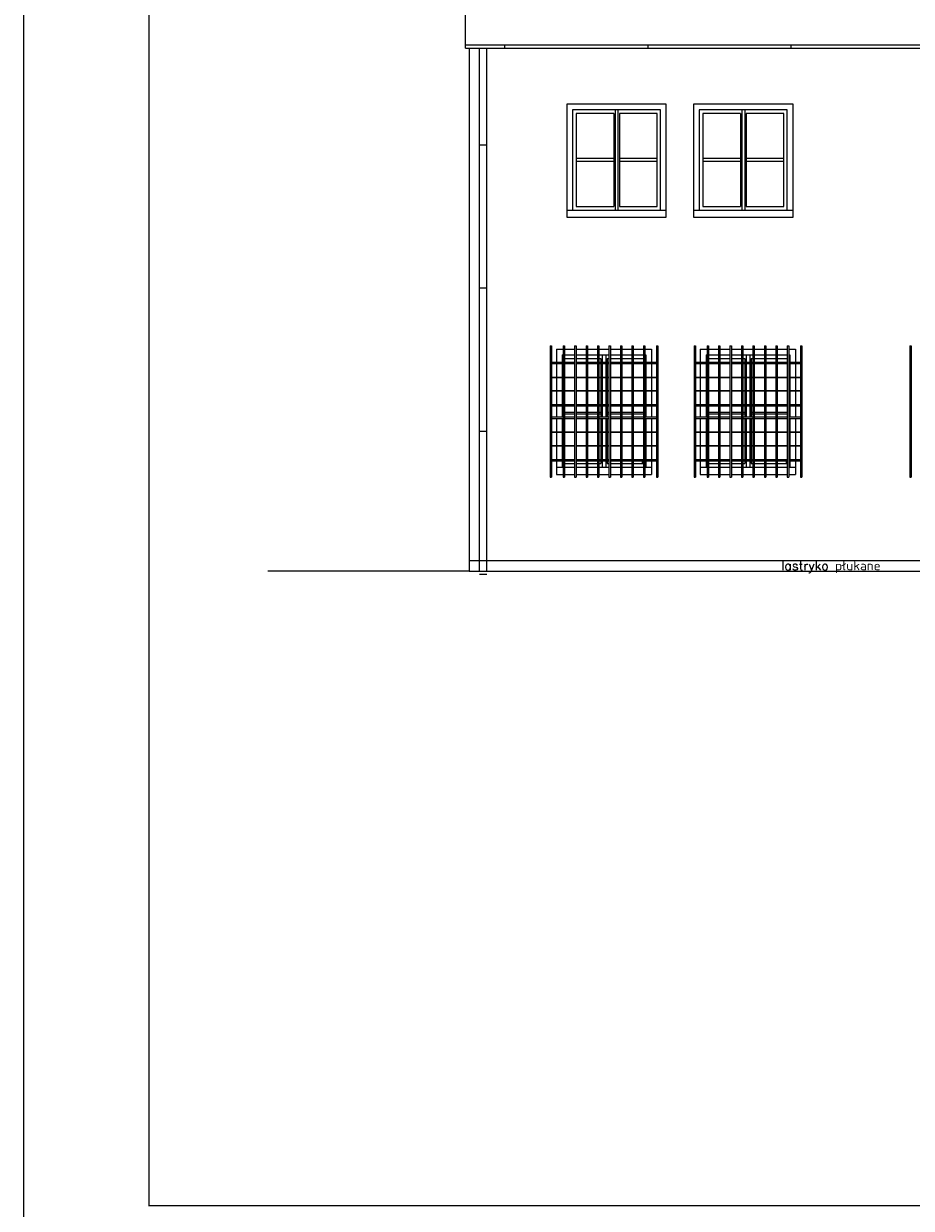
# Model space of a CAD drawing. Header units: millimetres. Extents: x 11979 to 23691, y 12825 to 41978.
# Tile 39 of 256: x 19491 to 20731, y 15905 to 17560. Entities that reach past the tile are written whole.
import ezdxf
from ezdxf.enums import TextEntityAlignment as Align

# ---------------------------------------------------------------- set-up
doc = ezdxf.new("R2010")
doc.units = ezdxf.units.MM
for name, color, linetype in [('-LI-WIDOK', 2, 'Continuous'), ('-RAMKA', 2, 'Continuous'), ('-TABELKA', 2, 'Continuous'), ('_PROJEKTOWANE', 5, 'Continuous'), ('PROJEKTOWANE', 5, 'Continuous')]:
    doc.layers.add(name, color=color, linetype=linetype)
doc.styles.add('SIMPLEX', font='simplex')

# ---------------------------------------------------------------- blocks, each defined once
blk = doc.blocks.new('GTFDGDGD')
at = {"layer": '-RAMKA', "color": 8}
blk.add_line((4808.7, -978.4), (4808.7, 1991.6), dxfattribs=at)
at = {"layer": '-RAMKA', "color": 2}
for p, q in [((4983.7, 1955.5), (4983.7, -944.5)), ((4983.7, -943.4), (8973.7, -943.4))]:
    blk.add_line(p, q, dxfattribs=at)

msp = doc.modelspace()

# ---------------------------------------------------------------- linework, layer by layer
at = {"layer": '-LI-WIDOK'}
for p, q in [((20108.06, 17525.22), (20108.06, 18245.22)), ((20113.06, 17525.22), (20113.06, 16794.99)), ((20388.56, 17447.22), (20249.56, 17447.22)), ((20249.56, 17447.22), (20249.56, 17289.22)), ((20257.56, 17439.22), (20257.56, 17299.22)), ((20380.56, 17439.22), (20257.56, 17439.22)), ((20380.56, 17299.22), (20380.56, 17439.22)), ((20388.56, 17289.22), (20388.56, 17447.22)), ((20565.56, 17447.22), (20426.56, 17447.22)), ((20426.56, 17447.22), (20426.56, 17289.22)), ((20434.56, 17439.22), (20434.56, 17299.22)), ((20557.56, 17439.22), (20434.56, 17439.22)), ((20557.56, 17299.22), (20557.56, 17439.22)), ((20565.56, 17289.22), (20565.56, 17447.22)), ((20249.56, 17299.22), (20388.56, 17299.22)), ((20426.56, 17299.22), (20565.56, 17299.22)), ((20249.56, 17289.22), (20388.56, 17289.22)), ((20426.56, 17289.22), (20565.56, 17289.22)), ((20235.06, 17105.22), (20244.49, 17105.22)), ((20235.06, 17105.22), (20235.06, 17087.11)), ((20243.06, 17097.22), (20244.49, 17097.22)), ((20243.06, 17097.22), (20243.06, 17087.11)), ((20246.49, 17105.22), (20260.49, 17105.22)), ((20246.49, 17097.22), (20260.49, 17097.22)), ((20262.49, 17105.22), (20276.49, 17105.22)), ((20262.49, 17097.22), (20276.49, 17097.22)), ((20278.49, 17105.22), (20292.49, 17105.22)), ((20278.49, 17097.22), (20292.49, 17097.22)), ((20294.49, 17105.22), (20308.49, 17105.22)), ((20294.49, 17097.22), (20308.49, 17097.22)), ((20310.49, 17105.22), (20324.49, 17105.22)), ((20310.49, 17097.22), (20324.49, 17097.22)), ((20326.49, 17105.22), (20340.49, 17105.22)), ((20326.49, 17097.22), (20340.49, 17097.22)), ((20342.49, 17105.22), (20356.49, 17105.22)), ((20342.49, 17097.22), (20356.49, 17097.22)), ((20358.49, 17105.22), (20368.06, 17105.22)), ((20358.49, 17097.22), (20360.06, 17097.22)), ((20360.06, 17097.22), (20360.06, 17087.11)), ((20368.06, 17105.22), (20368.06, 17087.11)), ((20436.06, 17105.22), (20445.49, 17105.22)), ((20436.06, 17105.22), (20436.06, 17087.11)), ((20444.06, 17097.22), (20445.49, 17097.22)), ((20444.06, 17097.22), (20444.06, 17087.11)), ((20447.49, 17105.22), (20461.49, 17105.22)), ((20447.49, 17097.22), (20461.49, 17097.22)), ((20463.49, 17105.22), (20477.49, 17105.22)), ((20463.49, 17097.22), (20477.49, 17097.22)), ((20479.49, 17105.22), (20493.49, 17105.22)), ((20479.49, 17097.22), (20493.49, 17097.22)), ((20495.49, 17105.22), (20509.49, 17105.22)), ((20495.49, 17097.22), (20509.49, 17097.22)), ((20511.49, 17105.22), (20525.49, 17105.22)), ((20511.49, 17097.22), (20525.49, 17097.22)), ((20527.49, 17105.22), (20541.49, 17105.22)), ((20527.49, 17097.22), (20541.49, 17097.22)), ((20543.49, 17105.22), (20557.49, 17105.22)), ((20543.49, 17097.22), (20557.49, 17097.22)), ((20559.49, 17105.22), (20569.06, 17105.22)), ((20559.49, 17097.22), (20561.06, 17097.22)), ((20561.06, 17097.22), (20561.06, 17087.11)), ((20569.06, 17105.22), (20569.06, 17087.11)), ((20235.06, 17085.11), (20235.06, 17066.11)), ((20243.06, 17085.11), (20243.06, 17066.11)), ((20360.06, 17085.11), (20360.06, 17066.11)), ((20368.06, 17085.11), (20368.06, 17066.11)), ((20436.06, 17085.11), (20436.06, 17066.11)), ((20444.06, 17085.11), (20444.06, 17066.11)), ((20561.06, 17085.11), (20561.06, 17066.11)), ((20569.06, 17085.11), (20569.06, 17066.11)), ((20235.06, 17065.61), (20235.06, 17047.27)), ((20243.06, 17065.61), (20243.06, 17047.27)), ((20360.06, 17065.61), (20360.06, 17047.27)), ((20368.06, 17065.61), (20368.06, 17047.27)), ((20436.06, 17065.61), (20436.06, 17047.27)), ((20444.06, 17065.61), (20444.06, 17047.27)), ((20561.06, 17065.61), (20561.06, 17047.27)), ((20569.06, 17065.61), (20569.06, 17047.27)), ((20235.06, 17046.77), (20235.06, 17027.77)), ((20243.06, 17046.77), (20243.06, 17027.77)), ((20360.06, 17046.77), (20360.06, 17027.77)), ((20368.06, 17046.77), (20368.06, 17027.77)), ((20436.06, 17046.77), (20436.06, 17027.77)), ((20444.06, 17046.77), (20444.06, 17027.77)), ((20561.06, 17046.77), (20561.06, 17027.77)), ((20569.06, 17046.77), (20569.06, 17027.77)), ((20235.06, 17025.77), (20235.06, 17010.41)), ((20243.06, 17025.77), (20243.06, 17010.41)), ((20360.06, 17025.77), (20360.06, 17010.41)), ((20368.06, 17025.77), (20368.06, 17010.41)), ((20436.06, 17025.77), (20436.06, 17010.41)), ((20444.06, 17025.77), (20444.06, 17010.41)), ((20561.06, 17025.77), (20561.06, 17010.41)), ((20569.06, 17025.77), (20569.06, 17010.41)), ((20235.06, 17008.41), (20235.06, 16989.41)), ((20243.06, 17008.41), (20243.06, 16989.41)), ((20360.06, 17008.41), (20360.06, 16989.41)), ((20368.06, 17008.41), (20368.06, 16989.41)), ((20436.06, 17008.41), (20436.06, 16989.41)), ((20444.06, 17008.41), (20444.06, 16989.41)), ((20561.06, 17008.41), (20561.06, 16989.41)), ((20569.06, 17008.41), (20569.06, 16989.41)), ((20235.06, 16988.91), (20235.06, 16970.56)), ((20243.06, 16988.91), (20243.06, 16970.56)), ((20360.06, 16988.91), (20360.06, 16970.56)), ((20368.06, 16988.91), (20368.06, 16970.56)), ((20436.06, 16988.91), (20436.06, 16970.56)), ((20444.06, 16988.91), (20444.06, 16970.56)), ((20561.06, 16988.91), (20561.06, 16970.56)), ((20569.06, 16988.91), (20569.06, 16970.56)), ((20235.06, 16970.06), (20235.06, 16951.06)), ((20243.06, 16970.06), (20243.06, 16951.06)), ((20360.06, 16970.06), (20360.06, 16951.06)), ((20368.06, 16970.06), (20368.06, 16951.06)), ((20436.06, 16970.06), (20436.06, 16951.06)), ((20444.06, 16970.06), (20444.06, 16951.06)), ((20561.06, 16970.06), (20561.06, 16951.06)), ((20569.06, 16970.06), (20569.06, 16951.06)), ((20235.06, 16949.06), (20235.06, 16940.22)), ((20243.06, 16949.06), (20243.06, 16940.22)), ((20355.06, 16949.06), (20355.06, 16945.22)), ((20360.06, 16949.06), (20360.06, 16940.22)), ((20368.06, 16949.06), (20368.06, 16940.22)), ((20436.06, 16949.06), (20436.06, 16940.22)), ((20444.06, 16949.06), (20444.06, 16940.22)), ((20556.06, 16949.06), (20556.06, 16945.22)), ((20561.06, 16949.06), (20561.06, 16940.22)), ((20569.06, 16949.06), (20569.06, 16940.22)), ((20235.06, 16940.22), (20244.49, 16940.22)), ((20235.06, 16940.22), (20235.06, 16930.22)), ((20235.06, 16930.22), (20244.49, 16930.22)), ((20246.49, 16940.22), (20260.49, 16940.22)), ((20246.49, 16930.22), (20260.49, 16930.22)), ((20262.49, 16940.22), (20276.49, 16940.22)), ((20262.49, 16930.22), (20276.49, 16930.22)), ((20278.49, 16940.22), (20292.49, 16940.22)), ((20278.49, 16930.22), (20292.49, 16930.22)), ((20294.49, 16940.22), (20308.49, 16940.22)), ((20294.49, 16930.22), (20308.49, 16930.22)), ((20310.49, 16940.22), (20324.49, 16940.22)), ((20310.49, 16930.22), (20324.49, 16930.22)), ((20326.49, 16940.22), (20340.49, 16940.22)), ((20326.49, 16930.22), (20340.49, 16930.22)), ((20342.49, 16940.22), (20356.49, 16940.22)), ((20342.49, 16930.22), (20356.49, 16930.22)), ((20358.49, 16940.22), (20368.06, 16940.22)), ((20358.49, 16930.22), (20368.06, 16930.22)), ((20368.06, 16940.22), (20368.06, 16930.22)), ((20436.06, 16940.22), (20445.49, 16940.22)), ((20436.06, 16940.22), (20436.06, 16930.22)), ((20436.06, 16930.22), (20445.49, 16930.22)), ((20447.49, 16940.22), (20461.49, 16940.22)), ((20447.49, 16930.22), (20461.49, 16930.22)), ((20463.49, 16940.22), (20477.49, 16940.22)), ((20463.49, 16930.22), (20477.49, 16930.22)), ((20479.49, 16940.22), (20493.49, 16940.22)), ((20479.49, 16930.22), (20493.49, 16930.22)), ((20495.49, 16940.22), (20509.49, 16940.22)), ((20495.49, 16930.22), (20509.49, 16930.22)), ((20511.49, 16940.22), (20525.49, 16940.22)), ((20511.49, 16930.22), (20525.49, 16930.22)), ((20527.49, 16940.22), (20541.49, 16940.22)), ((20527.49, 16930.22), (20541.49, 16930.22)), ((20543.49, 16940.22), (20557.49, 16940.22)), ((20543.49, 16930.22), (20557.49, 16930.22)), ((20559.49, 16940.22), (20569.06, 16940.22)), ((20559.49, 16930.22), (20569.06, 16930.22)), ((20569.06, 16940.22), (20569.06, 16930.22)), ((20113.06, 16809.99), (21838.06, 16809.99)), ((20113.06, 16794.99), (19832.13, 16794.99)), ((20113.06, 16794.99), (21669.89, 16794.99))]:
    msp.add_line(p, q, dxfattribs=at)
at = {"layer": '-TABELKA'}
for p, q in [((20226.24, 17109.68), (20226.24, 16926.49)), ((20226.24, 17109.68), (20228.24, 17109.68)), ((20228.24, 17109.68), (20228.24, 16926.49)), ((20244.49, 17109.68), (20244.49, 16926.49)), ((20244.49, 17109.68), (20246.49, 17109.68)), ((20246.49, 17109.68), (20246.49, 16926.49)), ((20260.49, 17109.68), (20260.49, 16926.49)), ((20260.49, 17109.68), (20262.49, 17109.68)), ((20262.49, 17109.68), (20262.49, 16926.49)), ((20276.49, 17109.68), (20276.49, 16926.49)), ((20276.49, 17109.68), (20278.49, 17109.68)), ((20278.49, 17109.68), (20278.49, 16926.49)), ((20292.49, 17109.68), (20292.49, 16926.49)), ((20292.49, 17109.68), (20294.49, 17109.68)), ((20294.49, 17109.68), (20294.49, 16926.49)), ((20294.49, 17109.68), (20294.49, 16926.49)), ((20308.49, 17109.68), (20308.49, 16926.49)), ((20308.49, 17109.68), (20310.49, 17109.68)), ((20310.49, 17109.68), (20310.49, 16926.49)), ((20324.49, 17109.68), (20324.49, 16926.49)), ((20324.49, 17109.68), (20326.49, 17109.68)), ((20326.49, 17109.68), (20326.49, 16926.49)), ((20340.49, 17109.68), (20340.49, 16926.49)), ((20340.49, 17109.68), (20342.49, 17109.68)), ((20342.49, 17109.68), (20342.49, 16926.49)), ((20356.49, 17109.68), (20356.49, 16926.49)), ((20356.49, 17109.68), (20358.49, 17109.68)), ((20358.49, 17109.68), (20358.49, 16926.49)), ((20374.89, 17109.68), (20374.89, 16926.49)), ((20374.89, 17109.68), (20376.89, 17109.68)), ((20376.89, 17109.68), (20376.89, 16926.49)), ((20427.24, 17109.68), (20427.24, 16926.49)), ((20427.24, 17109.68), (20429.24, 17109.68)), ((20429.24, 17109.68), (20429.24, 16926.49)), ((20445.49, 17109.68), (20445.49, 16926.49)), ((20445.49, 17109.68), (20447.49, 17109.68)), ((20447.49, 17109.68), (20447.49, 16926.49)), ((20461.49, 17109.68), (20461.49, 16926.49)), ((20461.49, 17109.68), (20463.49, 17109.68)), ((20463.49, 17109.68), (20463.49, 16926.49)), ((20477.49, 17109.68), (20477.49, 16926.49)), ((20477.49, 17109.68), (20479.49, 17109.68)), ((20479.49, 17109.68), (20479.49, 16926.49)), ((20493.49, 17109.68), (20493.49, 16926.49)), ((20493.49, 17109.68), (20495.49, 17109.68)), ((20495.49, 17109.68), (20495.49, 16926.49)), ((20495.49, 17109.68), (20495.49, 16926.49)), ((20509.49, 17109.68), (20509.49, 16926.49)), ((20509.49, 17109.68), (20511.49, 17109.68)), ((20511.49, 17109.68), (20511.49, 16926.49)), ((20525.49, 17109.68), (20525.49, 16926.49)), ((20525.49, 17109.68), (20527.49, 17109.68)), ((20527.49, 17109.68), (20527.49, 16926.49)), ((20541.49, 17109.68), (20541.49, 16926.49)), ((20541.49, 17109.68), (20543.49, 17109.68)), ((20543.49, 17109.68), (20543.49, 16926.49)), ((20557.49, 17109.68), (20557.49, 16926.49)), ((20557.49, 17109.68), (20559.49, 17109.68)), ((20559.49, 17109.68), (20559.49, 16926.49)), ((20575.89, 17109.68), (20575.89, 16926.49)), ((20575.89, 17109.68), (20577.89, 17109.68)), ((20577.89, 17109.68), (20577.89, 16926.49)), ((20728.74, 17109.68), (20728.74, 16926.49)), ((20728.74, 17109.68), (20730.74, 17109.68)), ((20730.74, 17109.68), (20730.74, 16926.49)), ((20228.24, 17087.11), (20244.49, 17087.11)), ((20228.24, 17085.11), (20244.49, 17085.11)), ((20246.49, 17087.11), (20260.49, 17087.11)), ((20246.49, 17085.11), (20260.49, 17085.11)), ((20262.49, 17087.11), (20276.49, 17087.11)), ((20262.49, 17085.11), (20276.49, 17085.11)), ((20278.49, 17087.11), (20292.49, 17087.11)), ((20278.49, 17085.11), (20292.49, 17085.11)), ((20294.49, 17087.11), (20308.49, 17087.11)), ((20294.49, 17085.11), (20308.49, 17085.11)), ((20310.49, 17087.11), (20324.49, 17087.11)), ((20310.49, 17085.11), (20324.49, 17085.11)), ((20326.49, 17087.11), (20340.49, 17087.11)), ((20326.49, 17085.11), (20340.49, 17085.11)), ((20342.49, 17087.11), (20356.49, 17087.11)), ((20342.49, 17085.11), (20356.49, 17085.11)), ((20358.49, 17087.11), (20374.89, 17087.11)), ((20358.49, 17085.11), (20374.89, 17085.11)), ((20429.24, 17087.11), (20445.49, 17087.11)), ((20429.24, 17085.11), (20445.49, 17085.11)), ((20447.49, 17087.11), (20461.49, 17087.11)), ((20447.49, 17085.11), (20461.49, 17085.11)), ((20463.49, 17087.11), (20477.49, 17087.11)), ((20463.49, 17085.11), (20477.49, 17085.11)), ((20479.49, 17087.11), (20493.49, 17087.11)), ((20479.49, 17085.11), (20493.49, 17085.11)), ((20495.49, 17087.11), (20509.49, 17087.11)), ((20495.49, 17085.11), (20509.49, 17085.11)), ((20511.49, 17087.11), (20525.49, 17087.11)), ((20511.49, 17085.11), (20525.49, 17085.11)), ((20527.49, 17087.11), (20541.49, 17087.11)), ((20527.49, 17085.11), (20541.49, 17085.11)), ((20543.49, 17087.11), (20557.49, 17087.11)), ((20543.49, 17085.11), (20557.49, 17085.11)), ((20559.49, 17087.11), (20575.89, 17087.11)), ((20559.49, 17085.11), (20575.89, 17085.11)), ((20228.24, 17066.11), (20244.49, 17066.11)), ((20228.24, 17065.61), (20244.49, 17065.61)), ((20246.49, 17066.11), (20260.49, 17066.11)), ((20246.49, 17065.61), (20260.49, 17065.61)), ((20262.49, 17066.11), (20276.49, 17066.11)), ((20262.49, 17065.61), (20276.49, 17065.61)), ((20278.49, 17066.11), (20292.49, 17066.11)), ((20278.49, 17065.61), (20292.49, 17065.61)), ((20294.49, 17066.11), (20308.49, 17066.11)), ((20294.49, 17065.61), (20308.49, 17065.61)), ((20310.49, 17066.11), (20324.49, 17066.11)), ((20310.49, 17065.61), (20324.49, 17065.61)), ((20326.49, 17066.11), (20340.49, 17066.11)), ((20326.49, 17065.61), (20340.49, 17065.61)), ((20342.49, 17066.11), (20356.49, 17066.11)), ((20342.49, 17065.61), (20356.49, 17065.61)), ((20358.49, 17066.11), (20374.89, 17066.11)), ((20358.49, 17065.61), (20374.89, 17065.61)), ((20429.24, 17066.11), (20445.49, 17066.11)), ((20429.24, 17065.61), (20445.49, 17065.61)), ((20447.49, 17066.11), (20461.49, 17066.11)), ((20447.49, 17065.61), (20461.49, 17065.61)), ((20463.49, 17066.11), (20477.49, 17066.11)), ((20463.49, 17065.61), (20477.49, 17065.61)), ((20479.49, 17066.11), (20493.49, 17066.11)), ((20479.49, 17065.61), (20493.49, 17065.61)), ((20495.49, 17066.11), (20509.49, 17066.11)), ((20495.49, 17065.61), (20509.49, 17065.61)), ((20511.49, 17066.11), (20525.49, 17066.11)), ((20511.49, 17065.61), (20525.49, 17065.61)), ((20527.49, 17066.11), (20541.49, 17066.11)), ((20527.49, 17065.61), (20541.49, 17065.61)), ((20543.49, 17066.11), (20557.49, 17066.11)), ((20543.49, 17065.61), (20557.49, 17065.61)), ((20559.49, 17066.11), (20575.89, 17066.11)), ((20559.49, 17065.61), (20575.89, 17065.61)), ((20228.24, 17047.27), (20244.49, 17047.27)), ((20228.24, 17046.77), (20244.49, 17046.77)), ((20246.49, 17047.27), (20260.49, 17047.27)), ((20246.49, 17046.77), (20260.49, 17046.77)), ((20262.49, 17047.27), (20276.49, 17047.27)), ((20262.49, 17046.77), (20276.49, 17046.77)), ((20278.49, 17047.27), (20292.49, 17047.27)), ((20278.49, 17046.77), (20292.49, 17046.77)), ((20294.49, 17047.27), (20308.49, 17047.27)), ((20294.49, 17046.77), (20308.49, 17046.77)), ((20310.49, 17047.27), (20324.49, 17047.27)), ((20310.49, 17046.77), (20324.49, 17046.77)), ((20326.49, 17047.27), (20340.49, 17047.27)), ((20326.49, 17046.77), (20340.49, 17046.77)), ((20342.49, 17047.27), (20356.49, 17047.27)), ((20342.49, 17046.77), (20356.49, 17046.77)), ((20358.49, 17047.27), (20374.89, 17047.27)), ((20358.49, 17046.77), (20374.89, 17046.77)), ((20429.24, 17047.27), (20445.49, 17047.27)), ((20429.24, 17046.77), (20445.49, 17046.77)), ((20447.49, 17047.27), (20461.49, 17047.27)), ((20447.49, 17046.77), (20461.49, 17046.77)), ((20463.49, 17047.27), (20477.49, 17047.27)), ((20463.49, 17046.77), (20477.49, 17046.77)), ((20479.49, 17047.27), (20493.49, 17047.27)), ((20479.49, 17046.77), (20493.49, 17046.77)), ((20495.49, 17047.27), (20509.49, 17047.27)), ((20495.49, 17046.77), (20509.49, 17046.77)), ((20511.49, 17047.27), (20525.49, 17047.27)), ((20511.49, 17046.77), (20525.49, 17046.77)), ((20527.49, 17047.27), (20541.49, 17047.27)), ((20527.49, 17046.77), (20541.49, 17046.77)), ((20543.49, 17047.27), (20557.49, 17047.27)), ((20543.49, 17046.77), (20557.49, 17046.77)), ((20559.49, 17047.27), (20575.89, 17047.27)), ((20559.49, 17046.77), (20575.89, 17046.77)), ((20228.24, 17027.77), (20244.49, 17027.77)), ((20228.24, 17025.77), (20244.49, 17025.77)), ((20246.49, 17027.77), (20260.49, 17027.77)), ((20246.49, 17025.77), (20260.49, 17025.77)), ((20262.49, 17027.77), (20276.49, 17027.77)), ((20262.49, 17025.77), (20276.49, 17025.77)), ((20278.49, 17027.77), (20292.49, 17027.77)), ((20278.49, 17025.77), (20292.49, 17025.77)), ((20294.49, 17027.77), (20308.49, 17027.77)), ((20294.49, 17025.77), (20308.49, 17025.77)), ((20310.49, 17027.77), (20324.49, 17027.77)), ((20310.49, 17025.77), (20324.49, 17025.77)), ((20326.49, 17027.77), (20340.49, 17027.77)), ((20326.49, 17025.77), (20340.49, 17025.77)), ((20342.49, 17027.77), (20356.49, 17027.77)), ((20342.49, 17025.77), (20356.49, 17025.77)), ((20358.49, 17027.77), (20376.89, 17027.77)), ((20358.49, 17025.77), (20376.89, 17025.77)), ((20429.24, 17027.77), (20445.49, 17027.77)), ((20429.24, 17025.77), (20445.49, 17025.77)), ((20447.49, 17027.77), (20461.49, 17027.77)), ((20447.49, 17025.77), (20461.49, 17025.77)), ((20463.49, 17027.77), (20477.49, 17027.77)), ((20463.49, 17025.77), (20477.49, 17025.77)), ((20479.49, 17027.77), (20493.49, 17027.77)), ((20479.49, 17025.77), (20493.49, 17025.77)), ((20495.49, 17027.77), (20509.49, 17027.77)), ((20495.49, 17025.77), (20509.49, 17025.77)), ((20511.49, 17027.77), (20525.49, 17027.77)), ((20511.49, 17025.77), (20525.49, 17025.77)), ((20527.49, 17027.77), (20541.49, 17027.77)), ((20527.49, 17025.77), (20541.49, 17025.77)), ((20543.49, 17027.77), (20557.49, 17027.77)), ((20543.49, 17025.77), (20557.49, 17025.77)), ((20559.49, 17027.77), (20577.89, 17027.77)), ((20559.49, 17025.77), (20577.89, 17025.77)), ((20228.24, 17010.41), (20244.56, 17010.41)), ((20228.24, 17008.41), (20244.49, 17008.41)), ((20246.49, 17010.41), (20260.49, 17010.41)), ((20246.49, 17008.41), (20260.49, 17008.41)), ((20262.49, 17010.41), (20276.49, 17010.41)), ((20262.49, 17008.41), (20276.49, 17008.41)), ((20278.49, 17010.41), (20292.49, 17010.41)), ((20278.49, 17008.41), (20292.49, 17008.41)), ((20294.49, 17010.41), (20308.49, 17010.41)), ((20294.49, 17008.41), (20308.49, 17008.41)), ((20310.49, 17010.41), (20324.49, 17010.41)), ((20310.49, 17008.41), (20324.49, 17008.41)), ((20326.49, 17010.41), (20340.49, 17010.41)), ((20326.49, 17008.41), (20340.49, 17008.41)), ((20342.49, 17010.41), (20356.49, 17010.41)), ((20342.49, 17008.41), (20356.49, 17008.41)), ((20358.24, 17010.41), (20376.89, 17010.41)), ((20358.24, 17008.41), (20376.89, 17008.41)), ((20429.24, 17010.41), (20445.56, 17010.41)), ((20429.24, 17008.41), (20445.49, 17008.41)), ((20447.49, 17010.41), (20461.49, 17010.41)), ((20447.49, 17008.41), (20461.49, 17008.41)), ((20463.49, 17010.41), (20477.49, 17010.41)), ((20463.49, 17008.41), (20477.49, 17008.41)), ((20479.49, 17010.41), (20493.49, 17010.41)), ((20479.49, 17008.41), (20493.49, 17008.41)), ((20495.49, 17010.41), (20509.49, 17010.41)), ((20495.49, 17008.41), (20509.49, 17008.41)), ((20511.49, 17010.41), (20525.49, 17010.41)), ((20511.49, 17008.41), (20525.49, 17008.41)), ((20527.49, 17010.41), (20541.49, 17010.41)), ((20527.49, 17008.41), (20541.49, 17008.41)), ((20543.49, 17010.41), (20557.49, 17010.41)), ((20543.49, 17008.41), (20557.49, 17008.41)), ((20559.24, 17010.41), (20577.89, 17010.41)), ((20559.24, 17008.41), (20577.89, 17008.41)), ((20228.24, 16989.41), (20244.49, 16989.41)), ((20228.24, 16988.91), (20244.49, 16988.91)), ((20246.49, 16989.41), (20260.49, 16989.41)), ((20246.49, 16988.91), (20260.49, 16988.91)), ((20262.49, 16989.41), (20276.49, 16989.41)), ((20262.49, 16988.91), (20276.49, 16988.91)), ((20278.49, 16989.41), (20292.49, 16989.41)), ((20278.49, 16988.91), (20292.49, 16988.91)), ((20294.49, 16989.41), (20308.49, 16989.41)), ((20294.49, 16988.91), (20308.49, 16988.91)), ((20310.49, 16989.41), (20324.49, 16989.41)), ((20310.49, 16988.91), (20324.49, 16988.91)), ((20326.49, 16989.41), (20340.49, 16989.41)), ((20326.49, 16988.91), (20340.49, 16988.91)), ((20342.49, 16989.41), (20356.49, 16989.41)), ((20342.49, 16988.91), (20356.49, 16988.91)), ((20358.49, 16989.41), (20374.89, 16989.41)), ((20358.49, 16988.91), (20374.89, 16988.91)), ((20429.24, 16989.41), (20445.49, 16989.41)), ((20429.24, 16988.91), (20445.49, 16988.91)), ((20447.49, 16989.41), (20461.49, 16989.41)), ((20447.49, 16988.91), (20461.49, 16988.91)), ((20463.49, 16989.41), (20477.49, 16989.41)), ((20463.49, 16988.91), (20477.49, 16988.91)), ((20479.49, 16989.41), (20493.49, 16989.41)), ((20479.49, 16988.91), (20493.49, 16988.91)), ((20495.49, 16989.41), (20509.49, 16989.41)), ((20495.49, 16988.91), (20509.49, 16988.91)), ((20511.49, 16989.41), (20525.49, 16989.41)), ((20511.49, 16988.91), (20525.49, 16988.91)), ((20527.49, 16989.41), (20541.49, 16989.41)), ((20527.49, 16988.91), (20541.49, 16988.91)), ((20543.49, 16989.41), (20557.49, 16989.41)), ((20543.49, 16988.91), (20557.49, 16988.91)), ((20559.49, 16989.41), (20575.89, 16989.41)), ((20559.49, 16988.91), (20575.89, 16988.91)), ((20228.24, 16970.56), (20244.49, 16970.56)), ((20228.24, 16970.06), (20244.49, 16970.06)), ((20246.49, 16970.56), (20260.49, 16970.56)), ((20246.49, 16970.06), (20260.49, 16970.06)), ((20262.49, 16970.56), (20276.49, 16970.56)), ((20262.49, 16970.06), (20276.49, 16970.06)), ((20278.49, 16970.56), (20292.49, 16970.56)), ((20278.49, 16970.06), (20292.49, 16970.06)), ((20294.49, 16970.56), (20308.49, 16970.56)), ((20294.49, 16970.06), (20308.49, 16970.06)), ((20310.49, 16970.56), (20324.49, 16970.56)), ((20310.49, 16970.06), (20324.49, 16970.06)), ((20326.49, 16970.56), (20340.49, 16970.56)), ((20326.49, 16970.06), (20340.49, 16970.06)), ((20342.49, 16970.56), (20356.49, 16970.56)), ((20342.49, 16970.06), (20356.49, 16970.06)), ((20358.49, 16970.56), (20374.89, 16970.56)), ((20358.49, 16970.06), (20374.89, 16970.06)), ((20429.24, 16970.56), (20445.49, 16970.56)), ((20429.24, 16970.06), (20445.49, 16970.06)), ((20447.49, 16970.56), (20461.49, 16970.56)), ((20447.49, 16970.06), (20461.49, 16970.06)), ((20463.49, 16970.56), (20477.49, 16970.56)), ((20463.49, 16970.06), (20477.49, 16970.06)), ((20479.49, 16970.56), (20493.49, 16970.56)), ((20479.49, 16970.06), (20493.49, 16970.06)), ((20495.49, 16970.56), (20509.49, 16970.56)), ((20495.49, 16970.06), (20509.49, 16970.06)), ((20511.49, 16970.56), (20525.49, 16970.56)), ((20511.49, 16970.06), (20525.49, 16970.06)), ((20527.49, 16970.56), (20541.49, 16970.56)), ((20527.49, 16970.06), (20541.49, 16970.06)), ((20543.49, 16970.56), (20557.49, 16970.56)), ((20543.49, 16970.06), (20557.49, 16970.06)), ((20559.49, 16970.56), (20575.89, 16970.56)), ((20559.49, 16970.06), (20575.89, 16970.06)), ((20228.24, 16951.06), (20244.49, 16951.06)), ((20228.24, 16949.06), (20244.49, 16949.06)), ((20246.49, 16951.06), (20260.49, 16951.06)), ((20246.49, 16949.06), (20260.49, 16949.06)), ((20262.49, 16951.06), (20276.49, 16951.06)), ((20262.49, 16949.06), (20276.49, 16949.06)), ((20278.49, 16951.06), (20292.49, 16951.06)), ((20278.49, 16949.06), (20292.49, 16949.06)), ((20294.49, 16951.06), (20308.49, 16951.06)), ((20294.49, 16949.06), (20308.49, 16949.06)), ((20310.49, 16951.06), (20324.49, 16951.06)), ((20310.49, 16949.06), (20324.49, 16949.06)), ((20326.49, 16951.06), (20340.49, 16951.06)), ((20326.49, 16949.06), (20340.49, 16949.06)), ((20342.49, 16951.06), (20356.49, 16951.06)), ((20342.49, 16949.06), (20356.49, 16949.06)), ((20358.49, 16949.06), (20374.89, 16949.06)), ((20358.56, 16951.06), (20374.89, 16951.06)), ((20429.24, 16951.06), (20445.49, 16951.06)), ((20429.24, 16949.06), (20445.49, 16949.06)), ((20447.49, 16951.06), (20461.49, 16951.06)), ((20447.49, 16949.06), (20461.49, 16949.06)), ((20463.49, 16951.06), (20477.49, 16951.06)), ((20463.49, 16949.06), (20477.49, 16949.06)), ((20479.49, 16951.06), (20493.49, 16951.06)), ((20479.49, 16949.06), (20493.49, 16949.06)), ((20495.49, 16951.06), (20509.49, 16951.06)), ((20495.49, 16949.06), (20509.49, 16949.06)), ((20511.49, 16951.06), (20525.49, 16951.06)), ((20511.49, 16949.06), (20525.49, 16949.06)), ((20527.49, 16951.06), (20541.49, 16951.06)), ((20527.49, 16949.06), (20541.49, 16949.06)), ((20543.49, 16951.06), (20557.49, 16951.06)), ((20543.49, 16949.06), (20557.49, 16949.06)), ((20559.49, 16949.06), (20575.89, 16949.06)), ((20559.56, 16951.06), (20575.89, 16951.06)), ((20226.24, 16926.49), (20228.24, 16926.49)), ((20244.49, 16926.49), (20246.49, 16926.49)), ((20260.49, 16926.49), (20262.49, 16926.49)), ((20276.49, 16926.49), (20278.49, 16926.49)), ((20292.49, 16926.49), (20294.49, 16926.49)), ((20308.49, 16926.49), (20310.49, 16926.49)), ((20324.49, 16926.49), (20326.49, 16926.49)), ((20340.49, 16926.49), (20342.49, 16926.49)), ((20356.49, 16926.49), (20358.49, 16926.49)), ((20374.89, 16926.49), (20376.89, 16926.49)), ((20427.24, 16926.49), (20429.24, 16926.49)), ((20445.49, 16926.49), (20447.49, 16926.49)), ((20461.49, 16926.49), (20463.49, 16926.49)), ((20477.49, 16926.49), (20479.49, 16926.49)), ((20493.49, 16926.49), (20495.49, 16926.49)), ((20509.49, 16926.49), (20511.49, 16926.49)), ((20525.49, 16926.49), (20527.49, 16926.49)), ((20541.49, 16926.49), (20543.49, 16926.49)), ((20557.49, 16926.49), (20559.49, 16926.49)), ((20575.89, 16926.49), (20577.89, 16926.49)), ((20728.74, 16926.49), (20730.74, 16926.49))]:
    msp.add_line(p, q, dxfattribs=at)
at = {"layer": 'PROJEKTOWANE'}
for p, q in [((20108.06, 17530.22), (21818.06, 17530.22)), ((20108.06, 17525.22), (21818.06, 17525.22)), ((20163.06, 17525.22), (20163.06, 17530.22)), ((20363.06, 17525.22), (20363.06, 17530.22)), ((20563.06, 17525.22), (20563.06, 17530.22)), ((20317.06, 17439.22), (20317.06, 17371.22)), ((20321.06, 17439.22), (20321.06, 17371.22)), ((20494.06, 17439.22), (20494.06, 17371.22)), ((20498.06, 17439.22), (20498.06, 17371.22)), ((20262.56, 17434.22), (20262.56, 17304.22)), ((20315.06, 17434.22), (20262.56, 17434.22)), ((20315.06, 17434.22), (20315.06, 17371.22)), ((20375.56, 17434.22), (20323.06, 17434.22)), ((20323.06, 17434.22), (20323.06, 17371.22)), ((20375.56, 17304.22), (20375.56, 17434.22)), ((20439.56, 17434.22), (20439.56, 17304.22)), ((20492.06, 17434.22), (20439.56, 17434.22)), ((20492.06, 17434.22), (20492.06, 17371.22)), ((20552.56, 17434.22), (20500.06, 17434.22)), ((20500.06, 17434.22), (20500.06, 17371.22)), ((20552.56, 17304.22), (20552.56, 17434.22)), ((20137.79, 17390.11), (20127.79, 17390.11)), ((20315.06, 17371.22), (20262.56, 17371.22)), ((20315.06, 17367.22), (20262.56, 17367.22)), ((20315.06, 17371.22), (20315.06, 17304.22)), ((20317.06, 17371.22), (20317.06, 17299.22)), ((20317.06, 17371.22), (20317.06, 17299.22)), ((20321.06, 17371.22), (20321.06, 17299.22)), ((20321.06, 17367.22), (20321.06, 17299.22)), ((20375.56, 17371.22), (20323.06, 17371.22)), ((20323.06, 17371.22), (20323.06, 17304.22)), ((20375.56, 17367.22), (20323.06, 17367.22)), ((20492.06, 17371.22), (20439.56, 17371.22)), ((20492.06, 17367.22), (20439.56, 17367.22)), ((20492.06, 17371.22), (20492.06, 17304.22)), ((20494.06, 17371.22), (20494.06, 17299.22)), ((20494.06, 17371.22), (20494.06, 17299.22)), ((20498.06, 17371.22), (20498.06, 17299.22)), ((20498.06, 17367.22), (20498.06, 17299.22)), ((20552.56, 17371.22), (20500.06, 17371.22)), ((20500.06, 17371.22), (20500.06, 17304.22)), ((20552.56, 17367.22), (20500.06, 17367.22)), ((20262.56, 17304.22), (20315.06, 17304.22)), ((20323.06, 17304.22), (20375.56, 17304.22)), ((20439.56, 17304.22), (20492.06, 17304.22)), ((20500.06, 17304.22), (20552.56, 17304.22)), ((20137.79, 17190.11), (20127.79, 17190.11)), ((20246.81, 17092.22), (20260.49, 17092.22)), ((20262.49, 17092.22), (20276.49, 17092.22)), ((20278.49, 17092.22), (20292.49, 17092.22)), ((20294.49, 17092.22), (20297.06, 17092.22)), ((20297.06, 17092.22), (20297.06, 17087.11)), ((20299.06, 17097.22), (20299.06, 17087.11)), ((20304.06, 17097.22), (20304.06, 17087.11)), ((20306.06, 17092.22), (20308.49, 17092.22)), ((20306.06, 17092.22), (20306.06, 17087.11)), ((20310.49, 17092.22), (20324.49, 17092.22)), ((20326.49, 17092.22), (20340.49, 17092.22)), ((20342.49, 17092.22), (20356.49, 17092.22)), ((20352.74, 17092.22), (20352.99, 17092.22)), ((20447.81, 17092.22), (20461.49, 17092.22)), ((20463.49, 17092.22), (20477.49, 17092.22)), ((20479.49, 17092.22), (20493.49, 17092.22)), ((20495.49, 17092.22), (20498.06, 17092.22)), ((20498.06, 17092.22), (20498.06, 17087.11)), ((20500.06, 17097.22), (20500.06, 17087.11)), ((20505.06, 17097.22), (20505.06, 17087.11)), ((20507.06, 17092.22), (20509.49, 17092.22)), ((20507.06, 17092.22), (20507.06, 17087.11)), ((20511.49, 17092.22), (20525.49, 17092.22)), ((20527.49, 17092.22), (20541.49, 17092.22)), ((20543.49, 17092.22), (20557.49, 17092.22)), ((20553.74, 17092.22), (20553.99, 17092.22)), ((20297.06, 17085.11), (20297.06, 17066.11)), ((20299.06, 17085.11), (20299.06, 17066.11)), ((20304.06, 17085.11), (20304.06, 17066.11)), ((20306.06, 17085.11), (20306.06, 17066.11)), ((20498.06, 17085.11), (20498.06, 17066.11)), ((20500.06, 17085.11), (20500.06, 17066.11)), ((20505.06, 17085.11), (20505.06, 17066.11)), ((20507.06, 17085.11), (20507.06, 17066.11)), ((20297.06, 17065.61), (20297.06, 17047.27)), ((20299.06, 17065.61), (20299.06, 17047.27)), ((20304.06, 17065.61), (20304.06, 17047.27)), ((20306.06, 17065.61), (20306.06, 17047.27)), ((20498.06, 17065.61), (20498.06, 17047.27)), ((20500.06, 17065.61), (20500.06, 17047.27)), ((20505.06, 17065.61), (20505.06, 17047.27)), ((20507.06, 17065.61), (20507.06, 17047.27)), ((20297.06, 17046.77), (20297.06, 17027.77)), ((20299.06, 17046.77), (20299.06, 17027.77)), ((20304.06, 17046.77), (20304.06, 17027.77)), ((20306.06, 17046.77), (20306.06, 17027.77)), ((20498.06, 17046.77), (20498.06, 17027.77)), ((20500.06, 17046.77), (20500.06, 17027.77)), ((20505.06, 17046.77), (20505.06, 17027.77)), ((20507.06, 17046.77), (20507.06, 17027.77)), ((20297.06, 17025.77), (20297.06, 17016.92)), ((20299.06, 17025.77), (20299.06, 17010.41)), ((20304.06, 17025.77), (20304.06, 17010.41)), ((20306.06, 17025.77), (20306.06, 17016.92)), ((20498.06, 17025.77), (20498.06, 17016.92)), ((20500.06, 17025.77), (20500.06, 17010.41)), ((20505.06, 17025.77), (20505.06, 17010.41)), ((20507.06, 17025.77), (20507.06, 17016.92)), ((20246.56, 17016.92), (20260.24, 17016.92)), ((20246.56, 17014.92), (20260.24, 17014.92)), ((20262.49, 17016.92), (20276.49, 17016.92)), ((20262.49, 17014.92), (20276.49, 17014.92)), ((20278.49, 17016.92), (20292.49, 17016.92)), ((20278.49, 17014.92), (20292.49, 17014.92)), ((20294.49, 17016.92), (20297.06, 17016.92)), ((20294.49, 17014.92), (20297.06, 17014.92)), ((20297.06, 17016.92), (20297.06, 17010.41)), ((20297.06, 17008.41), (20297.06, 16989.41)), ((20299.06, 17008.41), (20299.06, 16989.41)), ((20304.06, 17008.41), (20304.06, 16989.41)), ((20306.06, 17016.92), (20306.06, 17010.41)), ((20306.06, 17016.92), (20308.49, 17016.92)), ((20306.06, 17014.92), (20308.49, 17014.92)), ((20306.06, 17008.41), (20306.06, 16989.41)), ((20310.49, 17016.92), (20324.49, 17016.92)), ((20310.49, 17014.92), (20324.49, 17014.92)), ((20326.49, 17016.92), (20340.49, 17016.92)), ((20326.49, 17014.92), (20340.49, 17014.92)), ((20342.49, 17016.92), (20356.49, 17016.92)), ((20342.49, 17014.92), (20356.49, 17014.92)), ((20447.56, 17016.92), (20461.24, 17016.92)), ((20447.56, 17014.92), (20461.24, 17014.92)), ((20463.49, 17016.92), (20477.49, 17016.92)), ((20463.49, 17014.92), (20477.49, 17014.92)), ((20479.49, 17016.92), (20493.49, 17016.92)), ((20479.49, 17014.92), (20493.49, 17014.92)), ((20495.49, 17016.92), (20498.06, 17016.92)), ((20495.49, 17014.92), (20498.06, 17014.92)), ((20498.06, 17016.92), (20498.06, 17010.41)), ((20498.06, 17008.41), (20498.06, 16989.41)), ((20500.06, 17008.41), (20500.06, 16989.41)), ((20505.06, 17008.41), (20505.06, 16989.41)), ((20507.06, 17016.92), (20507.06, 17010.41)), ((20507.06, 17016.92), (20509.49, 17016.92)), ((20507.06, 17014.92), (20509.49, 17014.92)), ((20507.06, 17008.41), (20507.06, 16989.41)), ((20511.49, 17016.92), (20525.49, 17016.92)), ((20511.49, 17014.92), (20525.49, 17014.92)), ((20527.49, 17016.92), (20541.49, 17016.92)), ((20527.49, 17014.92), (20541.49, 17014.92)), ((20543.49, 17016.92), (20557.49, 17016.92)), ((20543.49, 17014.92), (20557.49, 17014.92)), ((20137.79, 16990.11), (20127.79, 16990.11)), ((20297.06, 16988.91), (20297.06, 16970.56)), ((20299.06, 16988.91), (20299.06, 16970.56)), ((20304.06, 16988.91), (20304.06, 16970.56)), ((20306.06, 16988.91), (20306.06, 16970.56)), ((20498.06, 16988.91), (20498.06, 16970.56)), ((20500.06, 16988.91), (20500.06, 16970.56)), ((20505.06, 16988.91), (20505.06, 16970.56)), ((20507.06, 16988.91), (20507.06, 16970.56)), ((20297.06, 16970.06), (20297.06, 16951.06)), ((20299.06, 16970.06), (20299.06, 16951.06)), ((20304.06, 16970.06), (20304.06, 16951.06)), ((20306.06, 16970.06), (20306.06, 16951.06)), ((20498.06, 16970.06), (20498.06, 16951.06)), ((20500.06, 16970.06), (20500.06, 16951.06)), ((20505.06, 16970.06), (20505.06, 16951.06)), ((20507.06, 16970.06), (20507.06, 16951.06)), ((20246.49, 16945.22), (20260.49, 16945.22)), ((20262.49, 16945.22), (20276.49, 16945.22)), ((20278.49, 16945.22), (20292.49, 16945.22)), ((20294.49, 16945.22), (20297.06, 16945.22)), ((20297.06, 16949.06), (20297.06, 16945.22)), ((20299.06, 16949.06), (20299.06, 16940.22)), ((20304.06, 16949.06), (20304.06, 16940.22)), ((20306.06, 16949.06), (20306.06, 16945.22)), ((20306.06, 16945.22), (20308.49, 16945.22)), ((20310.49, 16945.22), (20324.49, 16945.22)), ((20326.49, 16945.22), (20340.49, 16945.22)), ((20342.49, 16945.22), (20356.49, 16945.22)), ((20447.49, 16945.22), (20461.49, 16945.22)), ((20463.49, 16945.22), (20477.49, 16945.22)), ((20479.49, 16945.22), (20493.49, 16945.22)), ((20495.49, 16945.22), (20498.06, 16945.22)), ((20498.06, 16949.06), (20498.06, 16945.22)), ((20500.06, 16949.06), (20500.06, 16940.22)), ((20505.06, 16949.06), (20505.06, 16940.22)), ((20507.06, 16949.06), (20507.06, 16945.22)), ((20507.06, 16945.22), (20509.49, 16945.22)), ((20511.49, 16945.22), (20525.49, 16945.22)), ((20527.49, 16945.22), (20541.49, 16945.22)), ((20543.49, 16945.22), (20557.49, 16945.22)), ((20137.79, 16790.11), (20127.79, 16790.11))]:
    msp.add_line(p, q, dxfattribs=at)
for points in [[(20127.79, 16794.99), (20127.79, 17525.22)], [(20137.79, 16794.99), (20137.79, 17525.22)]]:
    msp.add_lwpolyline(points, dxfattribs=at)

# ---------------------------------------------------------------- block references
at = {"layer": '_PROJEKTOWANE'}
msp.add_blockref('GTFDGDGD', (14682.33, 16852.45), dxfattribs=at)

# ---------------------------------------------------------------- texts
at = {"layer": 'PROJEKTOWANE', "style": 'SIMPLEX'}
msp.add_text('lastryko płukane', height=12.8, dxfattribs=at).set_placement((20618.5, 16800.54), align=Align.MIDDLE)

doc.saveas('drawing.dxf')
